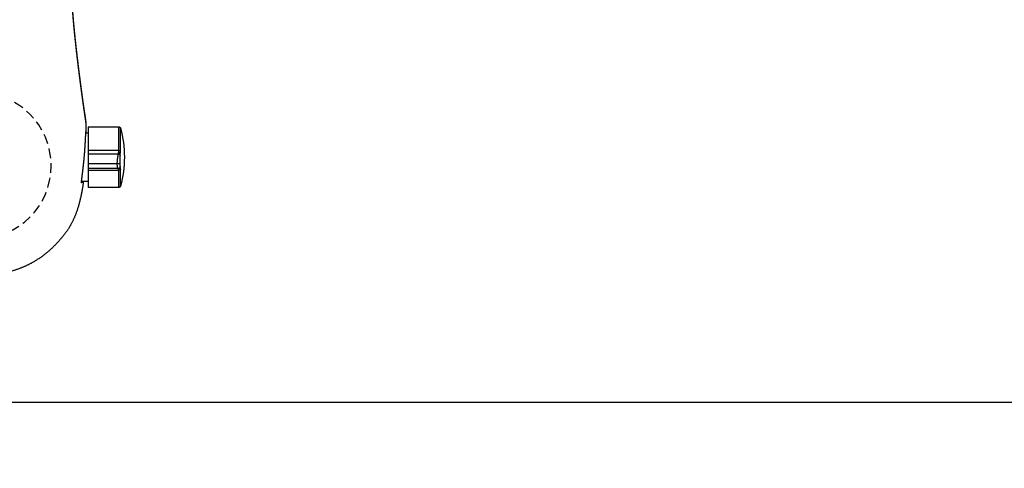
# Model space of a CAD drawing. Header units: millimetres. Extents: x 6161 to 8965, y -9035 to -5431.
# Tile 182 of 256: x 6735 to 6760, y -6560 to -6549. Entities that reach past the tile are written whole.
import ezdxf

# ---------------------------------------------------------------- set-up
doc = ezdxf.new("R2010")
doc.units = ezdxf.units.MM
doc.linetypes.add('HIDDEN', pattern=[0.375, 0.25, -0.125])
doc.layers.add('Wyposazenie Wew - Urzadzenia Sanitarne', color=6, linetype='Continuous')
doc.layers.add('Ściany', color=7, linetype='Continuous')

# ---------------------------------------------------------------- blocks, each defined once
blk = doc.blocks.new('ORAS_ELECTRA')
for p, q in [((3.562, 0.555), (2.787, 0.555)), ((2.787, 0.116), (2.787, 0.555)), ((2.787, 0.402), (2.622, 0.402)), ((2.787, 0.072), (2.787, 0.116)), ((2.787, 0.116), (3.562, 0.116)), ((3.543, 0.072), (2.787, 0.072)), ((3.543, 0.072), (3.543, 0.072)), ((3.603, 0.04), (3.603, -0.303)), ((3.52, -0.051), (2.787, -0.051)), ((2.787, -0.381), (2.787, -0.304)), ((2.787, -0.304), (3.55, -0.304)), ((2.787, -0.985), (2.787, -0.381)), ((3.562, -0.381), (2.787, -0.381)), ((2.729, -0.832), (2.787, -0.832)), ((2.787, -0.985), (3.562, -0.985)), ((2.733, -1.026), (2.733, -1.025))]:
    blk.add_line(p, q)
at = {"color": 9, "linetype": 'HIDDEN', "true_color": 0xb8b8b8}
blk.add_circle((0, 0), 1.85, dxfattribs=at)
blk.add_arc((0.9, -0.215), 2.807, 344.8647, 15.1366)
for points, knots in [([(2.669, 0.402), (2.667, 0.417), (2.663, 0.446), (2.657, 0.486), (2.651, 0.524), (2.645, 0.562), (2.638, 0.601), (2.631, 0.643), (2.623, 0.686), (2.614, 0.73), (2.605, 0.773), (2.596, 0.816), (2.585, 0.859), (2.575, 0.901), (2.564, 0.943), (2.552, 0.985), (2.54, 1.027), (2.528, 1.068), (2.515, 1.109), (2.501, 1.15), (2.488, 1.187), (2.475, 1.221), (2.464, 1.251), (2.452, 1.281), (2.439, 1.31), (2.426, 1.34), (2.413, 1.369), (2.399, 1.399), (2.384, 1.429), (2.368, 1.461), (2.353, 1.49), (2.339, 1.515), (2.326, 1.536), (2.312, 1.559), (2.297, 1.584), (2.28, 1.61), (2.262, 1.636), (2.242, 1.664), (2.22, 1.695), (2.195, 1.729), (2.17, 1.761), (2.146, 1.791), (2.122, 1.82), (2.099, 1.849), (2.074, 1.877), (2.05, 1.906), (2.024, 1.935), (1.996, 1.965), (1.966, 1.996), (1.936, 2.027), (1.905, 2.058), (1.874, 2.087), (1.844, 2.115), (1.816, 2.141), (1.789, 2.165), (1.761, 2.189), (1.733, 2.212), (1.705, 2.235), (1.676, 2.257), (1.647, 2.279), (1.617, 2.301), (1.585, 2.324), (1.551, 2.348), (1.516, 2.37), (1.482, 2.393), (1.447, 2.414), (1.411, 2.435), (1.375, 2.456), (1.342, 2.474), (1.311, 2.49), (1.283, 2.504), (1.255, 2.518), (1.226, 2.532), (1.198, 2.545), (1.169, 2.558), (1.139, 2.57), (1.11, 2.583), (1.08, 2.594), (1.047, 2.607), (1.011, 2.62), (0.972, 2.634), (0.933, 2.646), (0.894, 2.659), (0.854, 2.67), (0.816, 2.681), (0.78, 2.69), (0.745, 2.698), (0.71, 2.706), (0.676, 2.714), (0.641, 2.721), (0.606, 2.727), (0.57, 2.734), (0.533, 2.74), (0.494, 2.746), (0.453, 2.751), (0.412, 2.756), (0.369, 2.761), (0.324, 2.765), (0.278, 2.769), (0.232, 2.772), (0.186, 2.774), (0.139, 2.776), (0.093, 2.778), (0.046, 2.778), (0.015, 2.778), (0, 2.779)], [0, 0, 0, 0, 0.011884, 0.021541, 0.031198, 0.040858, 0.050517, 0.061658, 0.072798, 0.083938, 0.09509, 0.106242, 0.117393, 0.128399, 0.139405, 0.150419, 0.161432, 0.172305, 0.183178, 0.19406, 0.204942, 0.213072, 0.221203, 0.229333, 0.237463, 0.245619, 0.253775, 0.261931, 0.270086, 0.279443, 0.288799, 0.295047, 0.301296, 0.307544, 0.315447, 0.323352, 0.331258, 0.339161, 0.34974, 0.36032, 0.370899, 0.380327, 0.389756, 0.399185, 0.408626, 0.418068, 0.427509, 0.43839, 0.449271, 0.460152, 0.471056, 0.481961, 0.492865, 0.502019, 0.511174, 0.520329, 0.529483, 0.538667, 0.547851, 0.557036, 0.566219, 0.5766, 0.586982, 0.597364, 0.607745, 0.618173, 0.628604, 0.639034, 0.649463, 0.65742, 0.665378, 0.673335, 0.681305, 0.689275, 0.697245, 0.705338, 0.713432, 0.721531, 0.729629, 0.740047, 0.750464, 0.760882, 0.771325, 0.781768, 0.792212, 0.801205, 0.8102, 0.819195, 0.828189, 0.837207, 0.846227, 0.855246, 0.864265, 0.874765, 0.885266, 0.895775, 0.906283, 0.917982, 0.929681, 0.941381, 0.953079, 0.964809, 0.97654, 0.98827, 1, 1, 1, 1]), ([(3.61, 0.518), (3.61, 0.52), (3.609, 0.523), (3.607, 0.527), (3.604, 0.531), (3.602, 0.534), (3.601, 0.537), (3.599, 0.538), (3.597, 0.54), (3.596, 0.541), (3.594, 0.543), (3.592, 0.545), (3.59, 0.546), (3.586, 0.548), (3.583, 0.55), (3.578, 0.552), (3.573, 0.554), (3.568, 0.555), (3.564, 0.555), (3.562, 0.555)], [0, 0, 0, 0, 0.078431, 0.1516011, 0.2186896, 0.2790502, 0.32217, 0.3604948, 0.3938979, 0.422293, 0.4507485, 0.4935938, 0.5444787, 0.6032665, 0.6696909, 0.7433181, 0.8235147, 0.9094301, 1, 1, 1, 1]), ([(3.562, 0.116), (3.562, 0.129), (3.562, 0.156), (3.562, 0.195), (3.562, 0.232), (3.562, 0.268), (3.562, 0.303), (3.562, 0.335), (3.562, 0.366), (3.562, 0.394), (3.562, 0.421), (3.562, 0.445), (3.562, 0.467), (3.562, 0.487), (3.562, 0.504), (3.562, 0.519), (3.562, 0.532), (3.562, 0.542), (3.562, 0.549), (3.562, 0.553), (3.562, 0.555), (3.562, 0.555), (3.562, 0.555)], [0, 0, 0, 0, 0.051969, 0.103938, 0.155907, 0.207876, 0.259845, 0.311814, 0.363783, 0.415752, 0.467721, 0.51969, 0.571659, 0.623628, 0.675597, 0.727566, 0.779535, 0.831504, 0.883473, 0.935442, 0.987411, 1, 1, 1, 1]), ([(3.61, 0.518), (3.61, 0.518), (3.61, 0.518), (3.61, 0.516), (3.61, 0.514), (3.61, 0.51), (3.61, 0.505), (3.61, 0.499), (3.61, 0.492), (3.61, 0.484), (3.61, 0.475), (3.61, 0.464), (3.61, 0.453), (3.61, 0.441), (3.61, 0.427), (3.61, 0.413), (3.61, 0.398), (3.61, 0.381), (3.61, 0.364), (3.61, 0.347), (3.61, 0.328), (3.61, 0.308), (3.61, 0.288), (3.61, 0.267), (3.61, 0.244), (3.61, 0.222), (3.61, 0.198), (3.61, 0.174), (3.61, 0.15), (3.61, 0.125), (3.61, 0.108), (3.61, 0.1)], [0, 0, 0, 0, 0.030258, 0.064558, 0.099481, 0.134404, 0.169327, 0.204251, 0.239174, 0.273473, 0.307773, 0.342072, 0.376372, 0.411295, 0.446218, 0.481141, 0.516065, 0.550988, 0.585287, 0.619587, 0.653886, 0.688186, 0.723109, 0.758032, 0.792955, 0.827879, 0.862802, 0.897101, 0.931401, 0.9657, 1, 1, 1, 1]), ([(2.635, 0.402), (2.635, 0.403), (2.634, 0.406), (2.633, 0.409), (2.632, 0.413), (2.631, 0.416), (2.63, 0.42), (2.629, 0.423), (2.628, 0.426), (2.627, 0.428), (2.626, 0.43), (2.626, 0.432), (2.625, 0.434), (2.624, 0.435), (2.623, 0.435), (2.622, 0.435), (2.622, 0.434), (2.621, 0.432), (2.621, 0.43), (2.621, 0.428), (2.621, 0.426), (2.621, 0.423), (2.621, 0.42), (2.621, 0.416), (2.621, 0.411), (2.622, 0.406), (2.622, 0.4), (2.623, 0.393), (2.624, 0.385), (2.624, 0.377), (2.625, 0.37), (2.626, 0.362), (2.627, 0.355), (2.628, 0.347), (2.629, 0.339), (2.63, 0.33), (2.631, 0.321), (2.632, 0.31), (2.634, 0.297), (2.635, 0.284), (2.637, 0.271), (2.638, 0.258), (2.64, 0.245), (2.641, 0.233), (2.643, 0.222), (2.644, 0.21), (2.646, 0.197), (2.647, 0.185), (2.649, 0.171), (2.651, 0.155), (2.653, 0.138), (2.655, 0.12), (2.657, 0.102), (2.659, 0.085), (2.661, 0.069), (2.663, 0.054), (2.665, 0.039), (2.666, 0.024), (2.668, 0.009), (2.67, -0.007), (2.672, -0.023), (2.674, -0.042), (2.676, -0.063), (2.678, -0.083), (2.68, -0.103), (2.682, -0.123), (2.684, -0.141), (2.685, -0.158), (2.687, -0.175), (2.688, -0.192), (2.69, -0.21), (2.692, -0.228), (2.693, -0.247), (2.695, -0.266), (2.696, -0.285), (2.698, -0.304), (2.7, -0.324), (2.701, -0.343), (2.703, -0.36), (2.704, -0.377), (2.705, -0.393), (2.706, -0.408), (2.707, -0.423), (2.708, -0.439), (2.709, -0.455), (2.711, -0.473), (2.712, -0.493), (2.713, -0.512), (2.714, -0.53), (2.715, -0.547), (2.716, -0.563), (2.717, -0.577), (2.718, -0.59), (2.719, -0.603), (2.719, -0.616), (2.72, -0.629), (2.721, -0.642), (2.721, -0.657), (2.722, -0.672), (2.723, -0.687), (2.724, -0.701), (2.724, -0.713), (2.725, -0.725), (2.725, -0.735), (2.726, -0.745), (2.726, -0.754), (2.726, -0.763), (2.727, -0.771), (2.727, -0.78), (2.728, -0.79), (2.728, -0.799), (2.728, -0.808), (2.729, -0.816), (2.729, -0.823), (2.729, -0.83), (2.73, -0.835), (2.73, -0.84), (2.73, -0.844), (2.73, -0.848), (2.73, -0.851), (2.73, -0.855), (2.731, -0.858), (2.731, -0.861), (2.731, -0.863), (2.731, -0.864), (2.731, -0.865), (2.731, -0.865), (2.732, -0.865), (2.732, -0.864), (2.732, -0.863), (2.732, -0.861), (2.732, -0.86), (2.732, -0.857), (2.732, -0.854), (2.732, -0.849), (2.732, -0.845), (2.732, -0.839), (2.732, -0.835), (2.732, -0.832), (2.732, -0.832)], [0, 0, 0, 0, 0.0042792, 0.0099787, 0.0156781, 0.021404, 0.0271325, 0.0336812, 0.0402309, 0.0467796, 0.0533655, 0.0599525, 0.0665385, 0.075105, 0.0836716, 0.0922755, 0.1008795, 0.1086514, 0.1164303, 0.1228835, 0.1293378, 0.135791, 0.1422804, 0.1487709, 0.1552604, 0.1636998, 0.1721392, 0.1806144, 0.1890896, 0.1967438, 0.2044047, 0.2108416, 0.2172794, 0.2237163, 0.2301885, 0.2366616, 0.2431338, 0.2515487, 0.2599637, 0.2684131, 0.2768626, 0.2844923, 0.2921284, 0.2986405, 0.3051535, 0.3116655, 0.3182132, 0.3247618, 0.3313095, 0.3398225, 0.3483355, 0.3568835, 0.3654316, 0.3731504, 0.3808757, 0.3874612, 0.3940477, 0.4006332, 0.4072552, 0.4138782, 0.4205002, 0.4291111, 0.4377221, 0.4463692, 0.4550164, 0.4628257, 0.4706418, 0.477228, 0.4838183, 0.4911381, 0.498458, 0.5058002, 0.5131423, 0.5210725, 0.5290028, 0.5369615, 0.5449203, 0.5527456, 0.5605779, 0.5671458, 0.5737147, 0.5802826, 0.5868873, 0.593493, 0.6000978, 0.6086872, 0.6172766, 0.6259026, 0.6345286, 0.6423194, 0.650117, 0.6566572, 0.6631984, 0.6697386, 0.6763153, 0.682893, 0.6894697, 0.6980223, 0.7065749, 0.7151638, 0.7237526, 0.7315096, 0.7392733, 0.7458024, 0.7523325, 0.7588616, 0.765427, 0.7719935, 0.7785589, 0.7870967, 0.7956344, 0.8042082, 0.812782, 0.8205252, 0.8282751, 0.8348041, 0.841334, 0.847863, 0.8544283, 0.8609946, 0.8675599, 0.8760975, 0.884635, 0.8932085, 0.9017821, 0.909525, 0.9172746, 0.9238053, 0.930337, 0.9368677, 0.9434348, 0.9500028, 0.9565699, 0.9651097, 0.9736495, 0.9822254, 0.9908012, 0.9985463, 1, 1, 1, 1]), ([(2.787, -0.051), (2.787, -0.049), (2.787, -0.043), (2.787, -0.036), (2.787, -0.028), (2.787, -0.021), (2.787, -0.015), (2.787, -0.008), (2.787, -0.002), (2.787, 0.004), (2.787, 0.009), (2.787, 0.014), (2.787, 0.019), (2.787, 0.024), (2.787, 0.028), (2.787, 0.033), (2.787, 0.037), (2.787, 0.041), (2.787, 0.045), (2.787, 0.048), (2.787, 0.052), (2.787, 0.055), (2.787, 0.057), (2.787, 0.06), (2.787, 0.062), (2.787, 0.064), (2.787, 0.066), (2.787, 0.068), (2.787, 0.069), (2.787, 0.07), (2.787, 0.071), (2.787, 0.071), (2.787, 0.072), (2.787, 0.072), (2.787, 0.072)], [0, 0, 0, 0, 0.019721, 0.03899, 0.057967, 0.076814, 0.095683, 0.114718, 0.134051, 0.153798, 0.17406, 0.194923, 0.216457, 0.238722, 0.261761, 0.285612, 0.313317, 0.342096, 0.371961, 0.402918, 0.434962, 0.468086, 0.502274, 0.541086, 0.581133, 0.622379, 0.664784, 0.708307, 0.762973, 0.819155, 0.87676, 0.935693, 0.995855, 1, 1, 1, 1]), ([(3.52, -0.051), (3.52, -0.049), (3.52, -0.043), (3.52, -0.036), (3.52, -0.028), (3.52, -0.021), (3.521, -0.014), (3.521, -0.007), (3.521, -0.001), (3.522, 0.006), (3.522, 0.011), (3.523, 0.017), (3.523, 0.02), (3.524, 0.022), (3.524, 0.024), (3.524, 0.025), (3.524, 0.026), (3.524, 0.027), (3.525, 0.029), (3.525, 0.032), (3.526, 0.036), (3.526, 0.04), (3.527, 0.043), (3.528, 0.047), (3.529, 0.05), (3.53, 0.053), (3.531, 0.056), (3.532, 0.058), (3.533, 0.061), (3.534, 0.063), (3.535, 0.065), (3.536, 0.067), (3.538, 0.069), (3.539, 0.07), (3.54, 0.071), (3.541, 0.071), (3.542, 0.072), (3.543, 0.072), (3.543, 0.072)], [0, 0, 0, 0, 0.01917, 0.038292, 0.057502, 0.076956, 0.09682, 0.117269, 0.138479, 0.160625, 0.183871, 0.204366, 0.225833, 0.231627, 0.237495, 0.243437, 0.249456, 0.255552, 0.261727, 0.28189, 0.304533, 0.329846, 0.358036, 0.389317, 0.423917, 0.45358, 0.485546, 0.519924, 0.556824, 0.596349, 0.638597, 0.700325, 0.760775, 0.819502, 0.876112, 0.93026, 0.981648, 1, 1, 1, 1]), ([(3.6, 0.016), (3.6, 0.017), (3.6, 0.017), (3.6, 0.018), (3.6, 0.019), (3.6, 0.019), (3.6, 0.02), (3.6, 0.021), (3.6, 0.021), (3.599, 0.022), (3.599, 0.022), (3.599, 0.023), (3.599, 0.023), (3.599, 0.023), (3.599, 0.024), (3.599, 0.024), (3.599, 0.024), (3.599, 0.025), (3.599, 0.026), (3.599, 0.027), (3.598, 0.03), (3.597, 0.033), (3.596, 0.037), (3.594, 0.04), (3.593, 0.043), (3.591, 0.046), (3.589, 0.049), (3.588, 0.05), (3.587, 0.052), (3.586, 0.053), (3.585, 0.053), (3.585, 0.054), (3.584, 0.055), (3.582, 0.056), (3.581, 0.058), (3.578, 0.06), (3.576, 0.062), (3.573, 0.063), (3.571, 0.065), (3.569, 0.066), (3.567, 0.067), (3.565, 0.067), (3.563, 0.068), (3.561, 0.069), (3.559, 0.069), (3.557, 0.07), (3.554, 0.07), (3.552, 0.071), (3.55, 0.071), (3.549, 0.071), (3.547, 0.071), (3.545, 0.072), (3.543, 0.072), (3.543, 0.072)], [0, 0, 0, 0, 0.041021, 0.077129, 0.108289, 0.134488, 0.155745, 0.166554, 0.175503, 0.182672, 0.188223, 0.190501, 0.192537, 0.19444, 0.19634, 0.198367, 0.203303, 0.208682, 0.214023, 0.226465, 0.24817, 0.285339, 0.314754, 0.343372, 0.372817, 0.40328, 0.434823, 0.453059, 0.467575, 0.478348, 0.486536, 0.495857, 0.510203, 0.526983, 0.546081, 0.579762, 0.61095, 0.639622, 0.668015, 0.693395, 0.715765, 0.735138, 0.75305, 0.773725, 0.797404, 0.824822, 0.855364, 0.888996, 0.905911, 0.923594, 0.944615, 0.9701, 1, 1, 1, 1]), ([(3.553, 0.071), (3.553, 0.071), (3.554, 0.073), (3.555, 0.075), (3.555, 0.076)], [0, 0, 0, 0, 0.333283, 1, 1, 1, 1]), ([(3.555, 0.076), (3.556, 0.078), (3.557, 0.082), (3.559, 0.088), (3.56, 0.094), (3.561, 0.101), (3.562, 0.108), (3.562, 0.113), (3.562, 0.116)], [0, 0, 0, 0, 0.1721607, 0.3417805, 0.5091093, 0.6744073, 0.8379446, 1, 1, 1, 1]), ([(3.555, 0.076), (3.558, 0.076), (3.563, 0.075), (3.571, 0.073), (3.579, 0.069), (3.586, 0.065), (3.593, 0.059), (3.598, 0.053), (3.601, 0.047), (3.603, 0.042), (3.603, 0.04)], [0, 0, 0, 0, 0.118749, 0.242699, 0.370375, 0.5, 0.629625, 0.757301, 0.881251, 1, 1, 1, 1]), ([(3.61, 0.1), (3.609, 0.101), (3.608, 0.103), (3.604, 0.106), (3.599, 0.109), (3.592, 0.111), (3.585, 0.113), (3.577, 0.115), (3.57, 0.115), (3.564, 0.116), (3.562, 0.116)], [0, 0, 0, 0, 0.1191402, 0.243165, 0.3706743, 0.5, 0.6293257, 0.756835, 0.8808598, 1, 1, 1, 1]), ([(3.603, 0.04), (3.603, 0.037), (3.602, 0.032), (3.601, 0.024), (3.6, 0.018), (3.6, 0.014), (3.6, 0.013)], [0, 0, 0, 0, 0.266792, 0.520964, 0.764581, 1, 1, 1, 1]), ([(3.6, 0.016), (3.6, 0.016), (3.6, 0.016), (3.6, 0.015), (3.6, 0.013), (3.6, 0.012), (3.6, 0.009), (3.6, 0.007), (3.6, 0.004), (3.6, 0.001), (3.6, -0.002), (3.6, -0.005), (3.6, -0.008), (3.6, -0.011), (3.6, -0.014), (3.6, -0.017), (3.6, -0.021), (3.6, -0.025), (3.6, -0.028), (3.6, -0.03), (3.6, -0.032), (3.6, -0.034), (3.6, -0.035), (3.6, -0.037), (3.6, -0.04), (3.6, -0.043), (3.6, -0.046), (3.6, -0.049), (3.6, -0.05), (3.6, -0.051), (3.6, -0.053), (3.6, -0.054), (3.6, -0.055), (3.6, -0.056), (3.6, -0.057), (3.6, -0.058), (3.6, -0.058), (3.6, -0.059), (3.6, -0.06), (3.6, -0.06)], [0, 0, 0, 0, 0.076078, 0.15297, 0.227006, 0.298208, 0.366602, 0.432213, 0.495074, 0.555219, 0.594456, 0.632169, 0.668376, 0.703094, 0.736346, 0.768157, 0.800233, 0.830287, 0.858366, 0.86887, 0.879083, 0.889008, 0.898651, 0.908017, 0.917111, 0.938818, 0.957286, 0.962758, 0.967903, 0.972732, 0.977263, 0.981513, 0.985504, 0.989865, 0.991183, 0.992445, 0.993663, 0.996026, 1, 1, 1, 1]), ([(3.61, 0.1), (3.61, 0.096), (3.61, 0.088), (3.609, 0.077), (3.608, 0.066), (3.607, 0.057), (3.605, 0.048), (3.604, 0.043), (3.603, 0.04)], [0, 0, 0, 0, 0.165911, 0.33128, 0.498335, 0.665401, 0.831978, 1, 1, 1, 1]), ([(2.787, -0.304), (2.787, -0.302), (2.787, -0.298), (2.787, -0.293), (2.787, -0.287), (2.787, -0.281), (2.787, -0.275), (2.787, -0.269), (2.787, -0.263), (2.787, -0.257), (2.787, -0.251), (2.787, -0.246), (2.787, -0.24), (2.787, -0.234), (2.787, -0.227), (2.787, -0.221), (2.787, -0.215), (2.787, -0.209), (2.787, -0.203), (2.787, -0.197), (2.787, -0.19), (2.787, -0.184), (2.787, -0.178), (2.787, -0.173), (2.787, -0.167), (2.787, -0.161), (2.787, -0.155), (2.787, -0.149), (2.787, -0.143), (2.787, -0.137), (2.787, -0.131), (2.787, -0.124), (2.787, -0.118), (2.787, -0.111), (2.787, -0.104), (2.787, -0.097), (2.787, -0.09), (2.787, -0.082), (2.787, -0.075), (2.787, -0.067), (2.787, -0.059), (2.787, -0.054), (2.787, -0.051)], [0, 0, 0, 0, 0.049887, 0.099698, 0.149297, 0.198547, 0.247314, 0.295466, 0.34287, 0.379507, 0.415541, 0.45091, 0.485556, 0.519419, 0.552445, 0.584578, 0.61163, 0.637943, 0.663488, 0.688238, 0.712168, 0.735259, 0.752802, 0.769811, 0.786283, 0.802217, 0.817617, 0.832489, 0.846477, 0.85999, 0.873048, 0.885678, 0.897914, 0.909797, 0.921379, 0.932718, 0.943882, 0.954949, 0.966002, 0.977133, 0.988433, 1, 1, 1, 1]), ([(3.55, -0.304), (3.55, -0.302), (3.55, -0.298), (3.549, -0.293), (3.549, -0.287), (3.548, -0.281), (3.547, -0.275), (3.546, -0.27), (3.546, -0.267), (3.545, -0.266), (3.545, -0.265), (3.545, -0.264), (3.545, -0.262), (3.544, -0.26), (3.544, -0.256), (3.543, -0.252), (3.542, -0.248), (3.541, -0.243), (3.54, -0.237), (3.538, -0.23), (3.537, -0.222), (3.535, -0.213), (3.534, -0.206), (3.532, -0.2), (3.531, -0.194), (3.53, -0.188), (3.53, -0.182), (3.529, -0.176), (3.528, -0.17), (3.527, -0.165), (3.526, -0.159), (3.526, -0.154), (3.525, -0.15), (3.525, -0.147), (3.525, -0.146), (3.525, -0.145), (3.525, -0.145), (3.524, -0.144), (3.524, -0.141), (3.524, -0.136), (3.523, -0.128), (3.522, -0.121), (3.522, -0.113), (3.521, -0.106), (3.521, -0.098), (3.521, -0.09), (3.52, -0.082), (3.52, -0.075), (3.52, -0.067), (3.52, -0.059), (3.52, -0.054), (3.52, -0.051)], [0, 0, 0, 0, 0.047929, 0.097632, 0.148959, 0.20173, 0.249192, 0.297439, 0.305998, 0.314574, 0.323166, 0.331729, 0.336957, 0.358592, 0.382731, 0.408606, 0.436117, 0.465151, 0.495573, 0.53725, 0.580638, 0.625264, 0.652229, 0.677298, 0.700547, 0.722056, 0.741908, 0.760187, 0.77698, 0.792763, 0.807157, 0.82025, 0.835675, 0.837547, 0.839386, 0.841193, 0.842966, 0.844708, 0.846419, 0.862519, 0.877721, 0.8921, 0.905742, 0.918737, 0.931183, 0.943183, 0.95484, 0.966256, 0.977529, 0.98875, 1, 1, 1, 1]), ([(3.52, -0.051), (3.523, -0.051), (3.53, -0.051), (3.539, -0.051), (3.548, -0.052), (3.557, -0.052), (3.564, -0.053), (3.57, -0.053), (3.576, -0.054), (3.582, -0.055), (3.587, -0.055), (3.591, -0.056), (3.595, -0.057), (3.597, -0.058), (3.599, -0.059), (3.6, -0.06), (3.6, -0.06)], [0, 0, 0, 0, 0.076805, 0.156939, 0.239951, 0.303775, 0.368607, 0.434128, 0.5, 0.565872, 0.631393, 0.696225, 0.760049, 0.843061, 0.923195, 1, 1, 1, 1]), ([(3.6, -0.06), (3.6, -0.061), (3.6, -0.061), (3.6, -0.062), (3.6, -0.063), (3.6, -0.064), (3.6, -0.064), (3.6, -0.065), (3.6, -0.066), (3.6, -0.067), (3.6, -0.068), (3.6, -0.07), (3.6, -0.071), (3.6, -0.073), (3.6, -0.075), (3.6, -0.078), (3.6, -0.08), (3.6, -0.083), (3.6, -0.086), (3.6, -0.091), (3.6, -0.096), (3.6, -0.101), (3.6, -0.106), (3.6, -0.112), (3.6, -0.118), (3.6, -0.124), (3.6, -0.131), (3.6, -0.137), (3.6, -0.144), (3.6, -0.151), (3.6, -0.159), (3.6, -0.167), (3.6, -0.174), (3.6, -0.182), (3.6, -0.189), (3.6, -0.196), (3.6, -0.203), (3.6, -0.21), (3.6, -0.217), (3.6, -0.225), (3.6, -0.233), (3.6, -0.24), (3.6, -0.247), (3.6, -0.252), (3.6, -0.254)], [0, 0, 0, 0, 0.001701, 0.002985, 0.003853, 0.006141, 0.006983, 0.007871, 0.008809, 0.011147, 0.013741, 0.016608, 0.01976, 0.023207, 0.027986, 0.033081, 0.038503, 0.044262, 0.050366, 0.063113, 0.076757, 0.091334, 0.106873, 0.123398, 0.140929, 0.164183, 0.188733, 0.214605, 0.241819, 0.270395, 0.30684, 0.344941, 0.384718, 0.426192, 0.469379, 0.513475, 0.55925, 0.606715, 0.65169, 0.717432, 0.785117, 0.854763, 0.926386, 1, 1, 1, 1]), ([(3.55, -0.304), (3.552, -0.303), (3.556, -0.303), (3.562, -0.302), (3.568, -0.3), (3.573, -0.298), (3.577, -0.296), (3.581, -0.293), (3.585, -0.289), (3.589, -0.285), (3.592, -0.281), (3.594, -0.277), (3.597, -0.272), (3.598, -0.266), (3.6, -0.26), (3.6, -0.256), (3.6, -0.254)], [0, 0, 0, 0, 0.076805, 0.156939, 0.239951, 0.303775, 0.368607, 0.434128, 0.5, 0.565872, 0.631393, 0.696225, 0.760049, 0.843061, 0.923195, 1, 1, 1, 1]), ([(3.6, -0.268), (3.6, -0.27), (3.6, -0.274), (3.598, -0.279), (3.597, -0.284), (3.594, -0.289), (3.592, -0.293), (3.589, -0.297), (3.585, -0.3), (3.581, -0.303), (3.577, -0.306), (3.573, -0.308), (3.568, -0.31), (3.562, -0.312), (3.556, -0.313), (3.552, -0.313), (3.55, -0.313)], [0, 0, 0, 0, 0.076805, 0.156939, 0.239951, 0.303775, 0.368607, 0.434128, 0.5, 0.565872, 0.631393, 0.696225, 0.760049, 0.843061, 0.923195, 1, 1, 1, 1]), ([(3.555, -0.335), (3.555, -0.333), (3.554, -0.33), (3.552, -0.325), (3.551, -0.321), (3.55, -0.317), (3.55, -0.314), (3.55, -0.313)], [0, 0, 0, 0, 0.2023635, 0.3901898, 0.5636404, 0.7972661, 1, 1, 1, 1]), ([(3.603, -0.303), (3.603, -0.305), (3.601, -0.309), (3.598, -0.314), (3.593, -0.32), (3.586, -0.324), (3.579, -0.328), (3.571, -0.332), (3.563, -0.334), (3.558, -0.335), (3.555, -0.335)], [0, 0, 0, 0, 0.118749, 0.242699, 0.370375, 0.5, 0.629625, 0.757301, 0.881251, 1, 1, 1, 1]), ([(3.562, -0.381), (3.562, -0.378), (3.562, -0.373), (3.561, -0.364), (3.56, -0.357), (3.559, -0.349), (3.557, -0.342), (3.556, -0.337), (3.555, -0.335)], [0, 0, 0, 0, 0.162055, 0.325593, 0.490891, 0.658219, 0.827839, 1, 1, 1, 1]), ([(3.61, -0.373), (3.609, -0.373), (3.608, -0.374), (3.604, -0.376), (3.599, -0.377), (3.592, -0.379), (3.585, -0.38), (3.577, -0.38), (3.57, -0.381), (3.564, -0.381), (3.562, -0.381)], [0, 0, 0, 0, 0.11914, 0.243165, 0.370674, 0.5, 0.629326, 0.756835, 0.88086, 1, 1, 1, 1]), ([(3.562, -0.985), (3.562, -0.985), (3.562, -0.985), (3.562, -0.984), (3.562, -0.98), (3.562, -0.973), (3.562, -0.963), (3.562, -0.951), (3.562, -0.937), (3.562, -0.92), (3.562, -0.9), (3.562, -0.878), (3.562, -0.854), (3.562, -0.828), (3.562, -0.8), (3.562, -0.769), (3.562, -0.737), (3.562, -0.703), (3.562, -0.667), (3.562, -0.63), (3.562, -0.591), (3.562, -0.551), (3.562, -0.51), (3.562, -0.468), (3.562, -0.425), (3.562, -0.395), (3.562, -0.381)], [0, 0, 0, 0, 0.005033, 0.048292, 0.091552, 0.134811, 0.17807, 0.22133, 0.264589, 0.307849, 0.351108, 0.394368, 0.437627, 0.480887, 0.524146, 0.567405, 0.610665, 0.653924, 0.697184, 0.740443, 0.783703, 0.826962, 0.870222, 0.913481, 0.956741, 1, 1, 1, 1]), ([(3.6, -0.254), (3.6, -0.255), (3.6, -0.256), (3.6, -0.259), (3.6, -0.263), (3.6, -0.267), (3.6, -0.268)], [0, 0, 0, 0, 0.250764, 0.5, 0.749236, 1, 1, 1, 1]), ([(3.6, -0.268), (3.6, -0.271), (3.6, -0.275), (3.601, -0.284), (3.602, -0.293), (3.603, -0.3), (3.603, -0.303)], [0, 0, 0, 0, 0.235419, 0.479036, 0.733208, 1, 1, 1, 1]), ([(3.603, -0.303), (3.604, -0.307), (3.605, -0.313), (3.607, -0.324), (3.608, -0.336), (3.609, -0.348), (3.61, -0.36), (3.61, -0.369), (3.61, -0.373)], [0, 0, 0, 0, 0.167999, 0.334577, 0.501664, 0.668698, 0.834066, 1, 1, 1, 1]), ([(3.61, -0.373), (3.61, -0.382), (3.61, -0.401), (3.61, -0.429), (3.61, -0.456), (3.61, -0.483), (3.61, -0.51), (3.61, -0.536), (3.61, -0.561), (3.61, -0.586), (3.61, -0.61), (3.61, -0.634), (3.61, -0.657), (3.61, -0.68), (3.61, -0.702), (3.61, -0.723), (3.61, -0.743), (3.61, -0.762), (3.61, -0.781), (3.61, -0.798), (3.61, -0.815), (3.61, -0.831), (3.61, -0.847), (3.61, -0.861), (3.61, -0.874), (3.61, -0.886), (3.61, -0.897), (3.61, -0.907), (3.61, -0.916), (3.61, -0.924), (3.61, -0.93), (3.61, -0.936), (3.61, -0.941), (3.61, -0.944), (3.61, -0.947), (3.61, -0.948), (3.61, -0.948), (3.61, -0.948)], [0, 0, 0, 0, 0.02907, 0.058141, 0.087211, 0.116281, 0.145352, 0.173903, 0.202454, 0.231005, 0.259557, 0.288627, 0.317697, 0.346768, 0.375838, 0.404908, 0.433459, 0.462011, 0.490562, 0.519113, 0.548184, 0.577254, 0.606324, 0.635395, 0.664465, 0.693016, 0.721567, 0.750119, 0.77867, 0.80774, 0.836811, 0.865881, 0.894951, 0.924021, 0.952573, 0.981124, 1, 1, 1, 1]), ([(2.733, -1.025), (2.733, -1.024), (2.733, -1.021), (2.733, -1.017), (2.733, -1.014), (2.733, -1.012), (2.733, -1.009), (2.733, -1.007), (2.733, -1.005), (2.733, -1.003), (2.733, -1.001), (2.733, -0.999), (2.733, -0.997), (2.733, -0.993), (2.733, -0.989), (2.733, -0.984), (2.733, -0.98), (2.733, -0.977), (2.733, -0.974), (2.733, -0.972), (2.733, -0.97), (2.733, -0.968), (2.733, -0.967), (2.733, -0.965), (2.733, -0.963), (2.733, -0.961), (2.733, -0.958), (2.733, -0.956), (2.733, -0.954), (2.733, -0.951), (2.733, -0.949), (2.733, -0.946), (2.733, -0.943), (2.733, -0.938), (2.733, -0.934), (2.733, -0.93), (2.733, -0.927), (2.733, -0.924), (2.733, -0.921), (2.733, -0.919), (2.733, -0.916), (2.733, -0.914), (2.733, -0.911), (2.733, -0.909), (2.733, -0.906), (2.733, -0.903), (2.733, -0.9), (2.733, -0.897), (2.733, -0.894), (2.733, -0.891), (2.733, -0.889), (2.733, -0.887), (2.733, -0.885), (2.733, -0.883), (2.733, -0.881), (2.733, -0.878), (2.733, -0.875), (2.733, -0.873), (2.733, -0.872), (2.733, -0.87), (2.733, -0.868), (2.733, -0.865), (2.733, -0.863), (2.733, -0.86), (2.733, -0.858), (2.733, -0.854), (2.733, -0.851), (2.733, -0.848), (2.733, -0.846), (2.733, -0.843), (2.733, -0.841), (2.733, -0.839), (2.733, -0.837), (2.733, -0.835), (2.733, -0.833), (2.733, -0.832)], [0, 0, 0, 0, 0.025346, 0.041514, 0.055857, 0.06875, 0.08098, 0.092572, 0.102123, 0.112108, 0.12253, 0.133537, 0.146021, 0.160132, 0.184501, 0.210263, 0.236236, 0.250249, 0.263083, 0.274263, 0.283805, 0.292587, 0.301103, 0.309352, 0.320331, 0.331606, 0.343364, 0.355775, 0.366984, 0.379486, 0.392895, 0.406407, 0.419997, 0.446769, 0.473511, 0.49133, 0.507531, 0.522448, 0.536266, 0.54984, 0.563598, 0.574662, 0.586898, 0.600495, 0.615341, 0.631272, 0.648204, 0.662699, 0.676923, 0.690761, 0.703171, 0.713907, 0.72309, 0.731765, 0.746959, 0.761608, 0.777025, 0.784694, 0.793131, 0.802937, 0.814112, 0.826455, 0.839046, 0.851769, 0.864615, 0.883765, 0.901031, 0.916411, 0.929903, 0.940738, 0.951503, 0.96226, 0.973257, 0.985821, 1, 1, 1, 1]), ([(3.562, -0.985), (3.563, -0.985), (3.567, -0.985), (3.571, -0.984), (3.576, -0.983), (3.579, -0.982), (3.582, -0.981), (3.584, -0.98), (3.586, -0.979), (3.588, -0.978), (3.59, -0.976), (3.592, -0.975), (3.595, -0.973), (3.597, -0.97), (3.6, -0.967), (3.603, -0.963), (3.606, -0.959), (3.608, -0.954), (3.609, -0.95), (3.61, -0.948)], [0, 0, 0, 0, 0.07845, 0.151634, 0.218731, 0.279096, 0.322217, 0.36054, 0.39394, 0.422331, 0.450782, 0.49362, 0.544498, 0.60328, 0.669699, 0.743322, 0.823516, 0.90943, 1, 1, 1, 1]), ([(2.367, -4.175), (2.368, -4.161), (2.37, -4.134), (2.373, -4.093), (2.377, -4.052), (2.38, -4.011), (2.383, -3.971), (2.386, -3.931), (2.389, -3.891), (2.393, -3.851), (2.396, -3.811), (2.399, -3.772), (2.403, -3.733), (2.406, -3.694), (2.41, -3.655), (2.413, -3.617), (2.417, -3.579), (2.42, -3.541), (2.424, -3.504), (2.427, -3.467), (2.431, -3.43), (2.434, -3.393), (2.438, -3.357), (2.442, -3.322), (2.445, -3.286), (2.449, -3.251), (2.452, -3.216), (2.456, -3.181), (2.46, -3.146), (2.464, -3.111), (2.467, -3.077), (2.471, -3.042), (2.475, -3.007), (2.479, -2.973), (2.483, -2.938), (2.487, -2.905), (2.49, -2.871), (2.494, -2.838), (2.498, -2.806), (2.502, -2.774), (2.505, -2.742), (2.509, -2.711), (2.513, -2.68), (2.517, -2.649), (2.52, -2.619), (2.524, -2.589), (2.528, -2.559), (2.531, -2.528), (2.535, -2.497), (2.539, -2.466), (2.543, -2.436), (2.547, -2.406), (2.55, -2.377), (2.554, -2.349), (2.558, -2.32), (2.561, -2.293), (2.565, -2.264), (2.569, -2.234), (2.573, -2.204), (2.576, -2.174), (2.58, -2.144), (2.584, -2.116), (2.588, -2.088), (2.591, -2.06), (2.595, -2.033), (2.598, -2.007), (2.602, -1.981), (2.605, -1.956), (2.608, -1.931), (2.612, -1.906), (2.615, -1.882), (2.618, -1.859), (2.621, -1.835), (2.624, -1.813), (2.627, -1.79), (2.63, -1.769), (2.633, -1.747), (2.636, -1.726), (2.639, -1.704), (2.642, -1.681), (2.645, -1.657), (2.649, -1.633), (2.652, -1.611), (2.655, -1.588), (2.658, -1.567), (2.661, -1.546), (2.664, -1.525), (2.667, -1.506), (2.669, -1.487), (2.672, -1.47), (2.674, -1.454), (2.676, -1.439), (2.679, -1.424), (2.681, -1.409), (2.683, -1.395), (2.685, -1.381), (2.687, -1.368), (2.689, -1.352), (2.692, -1.335), (2.695, -1.317), (2.697, -1.299), (2.7, -1.283), (2.703, -1.266), (2.705, -1.251), (2.707, -1.236), (2.709, -1.221), (2.712, -1.208), (2.714, -1.194), (2.716, -1.182), (2.717, -1.17), (2.719, -1.158), (2.721, -1.147), (2.722, -1.136), (2.724, -1.125), (2.725, -1.115), (2.726, -1.105), (2.727, -1.096), (2.728, -1.087), (2.729, -1.079), (2.73, -1.07), (2.731, -1.062), (2.732, -1.054), (2.732, -1.045), (2.733, -1.036), (2.733, -1.029), (2.733, -1.026)], [0, 0, 0, 0, 0.005164, 0.010329, 0.015494, 0.020658, 0.025822, 0.031005, 0.036188, 0.041372, 0.046555, 0.051738, 0.056984, 0.06223, 0.067476, 0.072723, 0.077968, 0.083214, 0.08846, 0.093707, 0.098953, 0.104199, 0.109444, 0.11469, 0.119937, 0.125183, 0.130428, 0.135872, 0.141317, 0.146762, 0.152206, 0.15765, 0.163343, 0.169037, 0.174731, 0.180424, 0.186117, 0.19181, 0.197503, 0.203197, 0.20889, 0.214583, 0.220354, 0.226126, 0.231897, 0.237669, 0.24344, 0.24976, 0.25608, 0.2624, 0.26872, 0.275039, 0.281377, 0.287715, 0.294054, 0.300392, 0.30673, 0.314114, 0.321498, 0.328883, 0.336267, 0.343651, 0.351036, 0.35842, 0.365804, 0.373187, 0.380571, 0.387955, 0.395339, 0.402843, 0.410348, 0.417853, 0.425358, 0.432951, 0.440545, 0.448138, 0.455736, 0.463333, 0.470931, 0.480459, 0.489988, 0.499517, 0.509046, 0.518575, 0.528119, 0.537663, 0.547208, 0.556752, 0.566296, 0.57459, 0.582884, 0.591178, 0.599474, 0.60777, 0.616066, 0.624348, 0.63263, 0.640912, 0.653338, 0.665764, 0.678196, 0.690629, 0.703064, 0.715499, 0.727921, 0.740344, 0.752769, 0.765193, 0.777621, 0.79005, 0.802479, 0.814908, 0.827734, 0.84056, 0.853387, 0.866213, 0.879042, 0.891871, 0.904701, 0.917531, 0.931434, 0.945337, 0.95924, 0.980096, 1, 1, 1, 1]), ([(2.369, -4.189), (2.37, -4.184), (2.371, -4.173), (2.372, -4.157), (2.373, -4.139), (2.375, -4.119), (2.376, -4.098), (2.378, -4.075), (2.38, -4.052), (2.381, -4.029), (2.383, -4.005), (2.385, -3.982), (2.387, -3.959), (2.389, -3.936), (2.391, -3.913), (2.393, -3.891), (2.394, -3.868), (2.396, -3.846), (2.398, -3.823), (2.4, -3.801), (2.402, -3.779), (2.404, -3.757), (2.406, -3.735), (2.408, -3.713), (2.41, -3.691), (2.412, -3.67), (2.413, -3.648), (2.415, -3.627), (2.417, -3.605), (2.419, -3.584), (2.421, -3.563), (2.423, -3.542), (2.425, -3.521), (2.427, -3.5), (2.429, -3.479), (2.431, -3.459), (2.433, -3.438), (2.435, -3.418), (2.437, -3.397), (2.439, -3.377), (2.441, -3.357), (2.443, -3.336), (2.445, -3.316), (2.447, -3.296), (2.449, -3.277), (2.451, -3.257), (2.453, -3.237), (2.455, -3.217), (2.458, -3.198), (2.46, -3.178), (2.462, -3.159), (2.464, -3.14), (2.466, -3.12), (2.468, -3.101), (2.47, -3.082), (2.472, -3.063), (2.474, -3.044), (2.476, -3.025), (2.478, -3.007), (2.48, -2.988), (2.482, -2.969), (2.484, -2.951), (2.487, -2.933), (2.489, -2.914), (2.491, -2.896), (2.493, -2.878), (2.495, -2.86), (2.497, -2.842), (2.499, -2.824), (2.501, -2.806), (2.503, -2.788), (2.505, -2.77), (2.507, -2.753), (2.509, -2.735), (2.511, -2.718), (2.514, -2.7), (2.516, -2.683), (2.518, -2.666), (2.52, -2.649), (2.522, -2.632), (2.524, -2.615), (2.526, -2.598), (2.528, -2.581), (2.53, -2.564), (2.532, -2.547), (2.534, -2.531), (2.536, -2.514), (2.538, -2.498), (2.54, -2.482), (2.542, -2.465), (2.544, -2.449), (2.546, -2.433), (2.548, -2.417), (2.55, -2.401), (2.552, -2.385), (2.554, -2.369), (2.556, -2.353), (2.558, -2.338), (2.56, -2.322), (2.562, -2.307), (2.564, -2.291), (2.566, -2.276), (2.568, -2.261), (2.57, -2.245), (2.572, -2.23), (2.574, -2.215), (2.576, -2.2), (2.578, -2.186), (2.58, -2.171), (2.582, -2.156), (2.584, -2.141), (2.586, -2.127), (2.587, -2.112), (2.589, -2.098), (2.591, -2.083), (2.593, -2.069), (2.595, -2.055), (2.597, -2.041), (2.599, -2.026), (2.601, -2.013), (2.602, -1.999), (2.604, -1.985), (2.606, -1.971), (2.608, -1.958), (2.61, -1.944), (2.611, -1.931), (2.613, -1.918), (2.615, -1.904), (2.617, -1.891), (2.618, -1.878), (2.62, -1.865), (2.622, -1.852), (2.624, -1.839), (2.625, -1.826), (2.627, -1.814), (2.629, -1.801), (2.63, -1.789), (2.632, -1.776), (2.634, -1.764), (2.635, -1.752), (2.637, -1.739), (2.639, -1.727), (2.64, -1.715), (2.642, -1.703), (2.644, -1.692), (2.645, -1.68), (2.647, -1.668), (2.648, -1.657), (2.65, -1.645), (2.652, -1.634), (2.653, -1.622), (2.655, -1.611), (2.656, -1.6), (2.658, -1.589), (2.659, -1.578), (2.661, -1.567), (2.662, -1.557), (2.664, -1.546), (2.665, -1.536), (2.667, -1.525), (2.668, -1.515), (2.67, -1.504), (2.671, -1.494), (2.673, -1.484), (2.674, -1.474), (2.676, -1.464), (2.677, -1.454), (2.679, -1.444), (2.68, -1.434), (2.682, -1.425), (2.683, -1.415), (2.684, -1.406), (2.686, -1.396), (2.687, -1.387), (2.689, -1.378), (2.69, -1.368), (2.691, -1.359), (2.693, -1.35), (2.694, -1.341), (2.695, -1.332), (2.697, -1.324), (2.698, -1.315), (2.7, -1.306), (2.701, -1.297), (2.702, -1.289), (2.703, -1.281), (2.705, -1.272), (2.706, -1.264), (2.707, -1.256), (2.708, -1.247), (2.71, -1.239), (2.711, -1.231), (2.712, -1.223), (2.713, -1.215), (2.714, -1.207), (2.716, -1.199), (2.717, -1.191), (2.718, -1.183), (2.719, -1.175), (2.72, -1.167), (2.721, -1.159), (2.722, -1.151), (2.723, -1.143), (2.724, -1.134), (2.725, -1.126), (2.726, -1.117), (2.727, -1.108), (2.728, -1.099), (2.729, -1.09), (2.73, -1.08), (2.731, -1.07), (2.732, -1.059), (2.732, -1.048), (2.733, -1.037), (2.733, -1.03), (2.733, -1.026), (2.733, -1.026)], [0, 0, 0, 0, 0.002013, 0.004064, 0.006124, 0.008739, 0.011458, 0.014318, 0.017349, 0.020341, 0.023344, 0.026338, 0.029325, 0.032303, 0.035274, 0.038238, 0.041195, 0.044145, 0.047102, 0.050061, 0.053023, 0.055986, 0.058948, 0.061908, 0.064862, 0.06781, 0.070751, 0.0737, 0.076654, 0.079609, 0.082565, 0.085523, 0.088481, 0.091442, 0.094405, 0.09737, 0.100337, 0.103307, 0.106281, 0.109257, 0.112238, 0.115222, 0.11821, 0.121202, 0.1242, 0.127202, 0.130209, 0.133222, 0.13624, 0.139265, 0.142296, 0.145333, 0.148377, 0.151428, 0.154487, 0.157553, 0.160627, 0.16371, 0.166801, 0.1699, 0.173009, 0.17612, 0.17924, 0.182368, 0.185506, 0.188653, 0.19181, 0.194977, 0.198155, 0.201343, 0.204543, 0.207753, 0.210975, 0.214209, 0.217456, 0.220715, 0.223986, 0.227263, 0.230551, 0.233856, 0.237175, 0.240507, 0.243851, 0.247205, 0.250567, 0.253941, 0.257333, 0.26074, 0.264163, 0.267601, 0.271056, 0.274528, 0.278022, 0.281533, 0.285058, 0.288597, 0.292151, 0.29572, 0.299304, 0.302905, 0.306523, 0.310158, 0.313811, 0.317482, 0.321172, 0.324882, 0.328613, 0.332364, 0.336136, 0.339931, 0.343749, 0.34759, 0.351456, 0.355347, 0.359264, 0.363208, 0.367179, 0.371179, 0.375209, 0.379269, 0.383227, 0.387284, 0.391364, 0.39547, 0.3996, 0.403756, 0.407937, 0.412143, 0.416375, 0.420632, 0.424916, 0.429225, 0.433559, 0.437953, 0.442359, 0.446791, 0.451251, 0.455738, 0.460254, 0.464801, 0.469379, 0.473989, 0.478633, 0.483312, 0.488022, 0.492775, 0.497554, 0.50236, 0.507196, 0.512061, 0.516957, 0.521884, 0.526845, 0.531839, 0.536868, 0.541934, 0.547037, 0.552179, 0.557362, 0.562587, 0.567856, 0.57317, 0.578531, 0.583942, 0.589408, 0.594979, 0.600591, 0.606246, 0.611946, 0.617692, 0.623487, 0.629332, 0.63523, 0.641182, 0.647192, 0.653261, 0.659393, 0.665591, 0.671859, 0.678198, 0.684615, 0.691113, 0.697728, 0.704351, 0.711049, 0.717826, 0.724686, 0.731635, 0.738677, 0.745819, 0.753069, 0.760433, 0.76792, 0.77554, 0.783304, 0.791226, 0.7993, 0.807517, 0.815916, 0.824516, 0.83334, 0.842415, 0.851774, 0.861455, 0.871507, 0.881988, 0.89297, 0.90452, 0.916238, 0.928628, 0.941738, 0.955575, 0.970002, 0.984693, 0.999125, 1, 1, 1, 1])]:
    blk.add_open_spline(points, degree=3, knots=knots)
blk.add_open_spline([(3.55, -0.313), (3.55, -0.312), (3.55, -0.309), (3.55, -0.305), (3.55, -0.304), (3.55, -0.304)], degree=3)
blk = doc.blocks.new('Modul_MOP')
blk.add_blockref('ORAS_ELECTRA', (0, -6))

msp = doc.modelspace()

# ---------------------------------------------------------------- linework, layer by layer
at = {"layer": 'Wyposazenie Wew - Urzadzenia Sanitarne'}
msp.add_lwpolyline([(6518.833, -6503.817), (7013.833, -6503.817), (7013.833, -6558.817), (6518.833, -6558.817)], close=True, dxfattribs=at)
at = {"layer": 'Ściany'}
msp.add_lwpolyline([(7339.031, -6593.817), (7023.833, -6593.817), (7023.833, -6448.817), (7013.833, -6448.817), (7013.833, -6558.817), (6518.833, -6558.817), (6518.833, -6448.817), (6508.833, -6448.817), (6508.833, -6678.817)], dxfattribs=at)

# ---------------------------------------------------------------- block references
at = {"layer": 'Wyposazenie Wew - Urzadzenia Sanitarne', "xscale": -1, "rotation": 180}
msp.add_blockref('Modul_MOP', (6733.833, -6558.817), dxfattribs=at)

doc.saveas('drawing.dxf')
